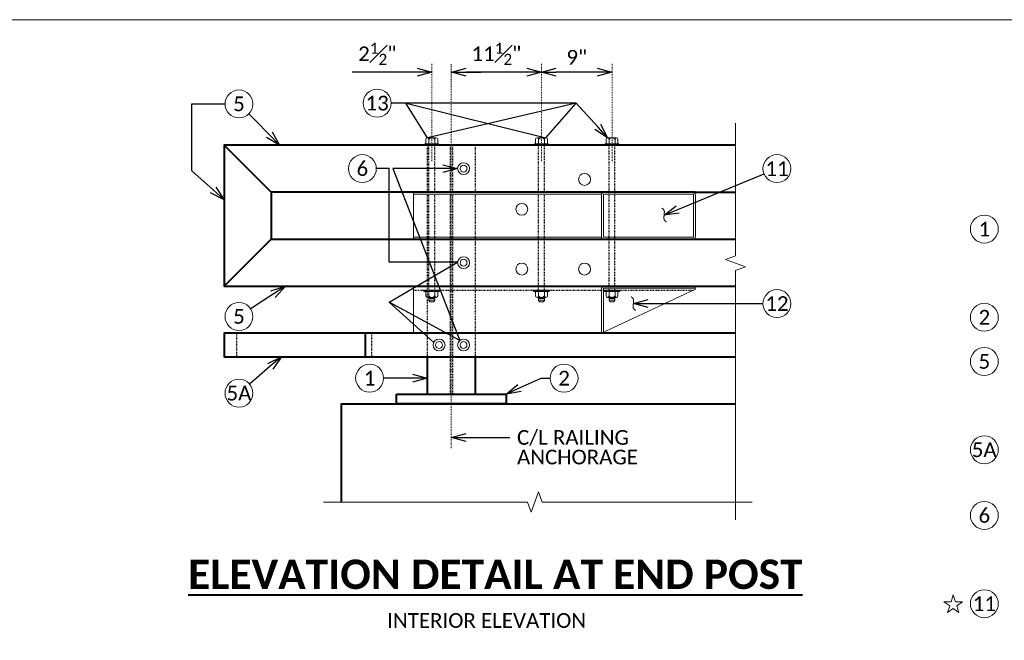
# Model space of a CAD drawing. Extents: x -1150 to 724, y -518 to -203.
# Tile 12 of 14: x 159 to 284, y -283 to -203. Entities that reach past the tile are written whole.
import ezdxf
from ezdxf import colors
from ezdxf.entities.mleader import LeaderData, LeaderLine
from ezdxf.math import Vec2, Vec3

# ---------------------------------------------------------------- set-up
doc = ezdxf.new("R2010")
doc.units = 0
doc.header["$MEASUREMENT"] = 0
doc.linetypes.add('Wisdot2', pattern=[0.125, 0.0625, -0.0625])
doc.linetypes.add('Wisdot4', pattern=[0.28125, 0.125, -0.0625, 0.03125, -0.0625])
for name, color, linetype, lineweight in [('B_ANNO_BREAK', 7, 'Continuous', 18), ('B_ANNO_DIM', 7, 'Continuous', 18), ('B_ANNO_SYMB', 7, 'Continuous', 18), ('B_ANNO_TEXT', 7, 'Continuous', 18), ('B_ANNO_TEXT_TITLE', 7, 'Continuous', 40), ('B_CNTR', 1, 'Wisdot4', 18), ('B_CONC_PPT', 12, 'Continuous', 40), ('B_DETAIL_HIDDEN', 7, 'Wisdot2', 25), ('B_DETAIL_OBJ', 7, 'Continuous', 40), ('B_STEEL', 92, 'Continuous', 18), ('B_STEEL_BOLT', 3, 'Continuous', 18)]:
    doc.layers.add(name, color=color, linetype=linetype, lineweight=lineweight)
doc.layers.add('B_ANNO_NOPLOT', color=47, linetype='Continuous', lineweight=18, plot=False)
doc.styles.add('Annotative', font='calibri.ttf', dxfattribs={"height": 0.0625})
doc.styles.get("Standard").update_dxf_attribs({"font": 'calibri.ttf'})
doc.styles.add('Title', font='calibrib.ttf', dxfattribs={"height": 0.125})
doc.dimstyles.new('Annotative', dxfattribs={"dimscale": 0, "dimtxt": 0.0625, "dimasz": 0.0625, "dimexe": 0.03125, "dimexo": 0.03125, "dimgap": 0.03125, "dimtad": 1, "dimdec": 3, "dimzin": 3, "dimdsep": 46, "dimlunit": 4, "dimtxsty": 'Standard', "dimblk": 'OPEN30', "dimcen": 0.03125, "dimaunit": 1, "dimadec": 0, "dimazin": 3, "dimtfac": 0.75, "dimtdec": 3, "dimtofl": 0, "dimtmove": 0, "dimatfit": 3, "dimldrblk": 'OPEN30', "dimfxl": 1, "dimtfill": 1, "dimfrac": 1, "dimtolj": 1, "dimtzin": 0, "dimarcsym": 0})

# ---------------------------------------------------------------- blocks, each defined once
blk = doc.blocks.new('AnonymousCell11')
at = {"layer": 'B_STEEL'}
for radius in [0.759, 0.438]:
    blk.add_circle((0, 0), radius, dxfattribs=at)
blk = doc.blocks.new('_Open30')
at = {"color": 0, "linetype": 'ByBlock', "lineweight": -2}
for p, q in [((-1, 0.268), (0, 0)), ((0, 0), (-1, -0.268)), ((0, 0), (-1, 0))]:
    blk.add_line(p, q, dxfattribs=at)
blk = doc.blocks.new('AnonymousCell10')
at = {"layer": 'B_DETAIL_HIDDEN', "ltscale": 0.5}
for p, q in [((-0.37, -8.97), (-0.37, 9.53)), ((0.38, -8.97), (0.38, 9.53))]:
    blk.add_line(p, q, dxfattribs=at)
at = {"layer": 'B_STEEL_BOLT'}
for p, q in [((-0.75, 10.26), (-0.75, 9.68)), ((0.58, 10.45), (-0.56, 10.45)), ((-0.37, 10.26), (-0.37, 9.68)), ((0.39, 10.26), (0.39, 9.68)), ((0.77, 10.26), (0.77, 9.68)), ((0.88, 9.69), (-0.88, 9.69)), ((-0.88, 9.69), (-0.88, 9.53)), ((-0.88, 9.53), (0.88, 9.53)), ((0.88, 9.69), (0.88, 9.53)), ((-1, -9.13), (-1, -8.97)), ((-1, -8.97), (1, -8.97)), ((-1, -9.13), (1, -9.13)), ((-0.75, -9.71), (-0.75, -9.13)), ((0.58, -9.9), (-0.56, -9.9)), ((-0.37, -9.71), (-0.37, -9.13)), ((-0.37, -10.29), (-0.37, -9.9)), ((0.38, -10.05), (-0.37, -10.05)), ((0.38, -10.29), (0.38, -9.9)), ((0.39, -9.71), (0.39, -9.13)), ((0.77, -9.71), (0.77, -9.13)), ((1, -9.13), (1, -8.97)), ((0.38, -10.25), (-0.37, -10.25)), ((-0.26, -10.45), (-0.37, -10.29)), ((0.25, -10.45), (-0.26, -10.45)), ((0.25, -10.45), (0.38, -10.29))]:
    blk.add_line(p, q, dxfattribs=at)
for centre, radius, start, end in [((-0.56, 10.26), 0.19, 0.0996, 179.9007), ((0.01, 9.97), 0.476, 36.9137, 143.1102), ((0.58, 10.26), 0.19, 0.0996, 179.9007), ((-0.56, -9.71), 0.19, 180.0993, 359.9004), ((0.01, -9.42), 0.476, 216.8898, 323.0863), ((0.58, -9.71), 0.19, 180.0993, 359.9004)]:
    blk.add_arc(centre, radius, start, end, dxfattribs=at)
for p in [(0, 9.53), (0, -9.13)]:
    blk.add_point(p, dxfattribs=at)
blk = doc.blocks.new('AnonymousCell15')
at = {"layer": 'B_DETAIL_HIDDEN', "ltscale": 0.5}
blk.add_line((-18, 2.5), (17.73, 2.5), dxfattribs=at)
at = {"layer": 'B_STEEL'}
for p, q in [((6, 2.62), (6, -3)), ((6, -3), (18, 2.62)), ((6.25, 2.75), (17.98, 2.75)), ((6.25, -2.88), (6.25, 2.75))]:
    blk.add_line(p, q, dxfattribs=at)
at = {"layer": 'B_STEEL', "flags": 128}
blk.add_lwpolyline([(6, -3), (-18, -3), (-18, 3), (17.62, 3)], dxfattribs=at)
at = {"layer": 'B_STEEL'}
for centre, start, end in [((6.37, 2.62), 90, 180), ((17.62, 2.62), 0, 90)]:
    blk.add_arc(centre, 0.375, start, end, dxfattribs=at)
blk = doc.blocks.new('AnonymousCell17')
at = {"layer": 'B_STEEL'}
for p, q in [((6.02, 2.75), (-18, 2.75)), ((6, 2.62), (6, -2.63)), ((6.25, -2.75), (6.25, 2.75)), ((6.25, 2.75), (17.75, 2.75)), ((17.75, -2.75), (17.75, 2.75)), ((6.02, -2.75), (-18, -2.75)), ((6.25, -2.75), (17.75, -2.75))]:
    blk.add_line(p, q, dxfattribs=at)
at = {"layer": 'B_STEEL', "flags": 128}
for points in [[(17.62, -3), (-18, -3), (-18, 3), (17.62, 3)], [(18, 2.62), (18, -2.63)]]:
    blk.add_lwpolyline(points, dxfattribs=at)
at = {"layer": 'B_STEEL'}
for centre, start, end in [((6.37, 2.62), 90, 180), ((17.62, 2.62), 0, 90), ((6.37, -2.63), 180, 270), ((17.62, -2.63), 270, 0)]:
    blk.add_arc(centre, 0.375, start, end, dxfattribs=at)
blk = doc.blocks.new('SWIRL6')
at = {"layer": 'B_ANNO_SYMB'}
blk.add_open_spline([(0.29, -0.9), (-0.06, -0.7), (0, -0.03), (0.06, 0.64), (-0.3, 0.84)], degree=2, dxfattribs=at)
blk = doc.blocks.new('*D132')
at = {"layer": 'B_ANNO_DIM', "color": 0, "lineweight": -2, "transparency": 16777216}
blk.add_line((286.19, 308.3), (278.43, 308.3), dxfattribs=at)
at = {"layer": 'Defpoints', "color": 0, "transparency": 16777216}
for p in [(276.56, 308.3), (276.56, 308.3), (288.07, 308.3)]:
    blk.add_point(p, dxfattribs=at)
at = {"layer": 'B_ANNO_DIM', "color": 0, "lineweight": -2, "transparency": 16777216, "xscale": 1.875, "yscale": 1.875, "zscale": 1.875, "rotation": 180}
blk.add_blockref('_Open30', (276.56, 308.3), dxfattribs=at)
at = {"layer": 'B_ANNO_DIM', "color": 0, "lineweight": -2, "transparency": 16777216, "xscale": 1.875, "yscale": 1.875, "zscale": 1.875}
blk.add_blockref('_Open30', (288.07, 308.3), dxfattribs=at)
at = {"layer": 'B_ANNO_DIM', "color": 0, "transparency": 16777216, "insert": (282.31, 310.65), "char_height": 1.875, "attachment_point": 5, "bg_fill": 3, "box_fill_scale": 1.25, "bg_fill_color": 256, "bg_fill_true_color": 13158600, "bg_fill_transparency": 0}
blk.add_mtext('\\A1;11{\\H0.75x;\\S1#2;}"', dxfattribs=at)
blk = doc.blocks.new('*D138')
at = {"layer": 'B_ANNO_DIM', "color": 0, "lineweight": -2, "transparency": 16777216}
for p, q in [((272.19, 308.3), (263.91, 308.29)), ((278.43, 308.3), (280.31, 308.3))]:
    blk.add_line(p, q, dxfattribs=at)
at = {"layer": 'Defpoints', "color": 0, "transparency": 16777216}
for p in [(274.06, 308.3), (274.06, 308.3), (276.56, 308.3)]:
    blk.add_point(p, dxfattribs=at)
at = {"layer": 'B_ANNO_DIM', "color": 0, "lineweight": -2, "transparency": 16777216, "xscale": 1.875, "yscale": 1.875, "zscale": 1.875}
for p, rotation in [((274.06, 308.3), 0.01194027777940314), ((276.56, 308.3), 180.0119402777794)]:
    blk.add_blockref('_Open30', p, dxfattribs=dict(at, rotation=rotation))
at = {"layer": 'B_ANNO_DIM', "color": 0, "transparency": 16777216, "insert": (267.11, 310.65), "char_height": 1.875, "attachment_point": 5, "rotation": 0.0119, "bg_fill": 3, "box_fill_scale": 1.25, "bg_fill_color": 256, "bg_fill_true_color": 13158600, "bg_fill_transparency": 0}
blk.add_mtext('\\A1;2{\\H0.75x;\\S1#2;}"', dxfattribs=at)
blk = doc.blocks.new('*D136')
at = {"layer": 'B_ANNO_DIM', "color": 0, "lineweight": -2, "transparency": 16777216}
blk.add_line((295.19, 308.3), (289.94, 308.3), dxfattribs=at)
at = {"layer": 'Defpoints', "color": 0, "transparency": 16777216}
for p in [(288.07, 308.3), (288.07, 308.3), (297.06, 308.3)]:
    blk.add_point(p, dxfattribs=at)
at = {"layer": 'B_ANNO_DIM', "color": 0, "lineweight": -2, "transparency": 16777216, "xscale": 1.875, "yscale": 1.875, "zscale": 1.875, "rotation": 180}
blk.add_blockref('_Open30', (288.07, 308.3), dxfattribs=at)
at = {"layer": 'B_ANNO_DIM', "color": 0, "lineweight": -2, "transparency": 16777216, "xscale": 1.875, "yscale": 1.875, "zscale": 1.875}
blk.add_blockref('_Open30', (297.06, 308.3), dxfattribs=at)
at = {"layer": 'B_ANNO_DIM', "color": 0, "transparency": 16777216, "insert": (292.57, 310.2), "char_height": 1.875, "attachment_point": 5, "bg_fill": 3, "box_fill_scale": 1.25, "bg_fill_color": 256, "bg_fill_true_color": 13158600, "bg_fill_transparency": 0}
blk.add_mtext('\\A1;9"', dxfattribs=at)
blk = doc.blocks.new('SYM104')
at = {"layer": 'B_ANNO_SYMB', "flags": 128}
blk.add_lwpolyline([(-2.44, 0.38), (-2.72, -0.48), (-3.62, -0.48), (-2.89, -1.02), (-3.17, -1.87), (-2.44, -1.34), (-1.71, -1.87), (-1.99, -1.02), (-1.26, -0.48), (-2.16, -0.48), (-2.44, 0.38)], dxfattribs=at)
blk = doc.blocks.new('*U96')
at = {"layer": 'B_ANNO_NOPLOT', "flags": 128}
blk.add_lwpolyline([(0, 0), (0, 315), (404.91, 315), (404.91, 298.57), (472.5, 298.57), (472.5, 50.62), (395.71, 50.62), (395.71, 0)], close=True, dxfattribs=at)
at = {"color": 7, "linetype": 'Continuous', "lineweight": 18}
blk.add_blockref('SYM104', (343.05, 241.24), dxfattribs=at)
at = {"layer": 'B_ANNO_TEXT', "style": 'Annotative'}
blk.add_attdef('SHT#', (411.47, 177.13), '', height=1.88, dxfattribs=at)
blk = doc.blocks.new('*U259')
at = {"layer": 'B_ANNO_BREAK', "flags": 128}
blk.add_lwpolyline([(312.83036, 251.21385), (312.83036, 283.00894), (314.11905, 283.47798), (311.54167, 284.41607), (312.83036, 284.88511), (312.83036, 301.80226)], dxfattribs=at)
at = {"layer": 'B_ANNO_BREAK', "elevation": 5.61497, "flags": 128}
blk.add_lwpolyline([(260.24393, 253.47414), (286.26772, 253.47414), (286.73676, 252.18545), (287.67485, 254.76282), (288.14389, 253.47414), (314.95484, 253.47414)], dxfattribs=at)
at = {"layer": 'B_ANNO_NOPLOT', "flags": 128}
blk.add_lwpolyline([(0, 0), (0, 315), (404.90958, 315), (404.90958, 298.56895), (472.5, 298.56895), (472.5, 50.62451), (395.71344, 50.62451), (395.71344, 0)], close=True, dxfattribs=at)
at = {"layer": 'B_ANNO_SYMB'}
for centre in [(249.45956, 304.25856), (265.2039, 296.00447), (344.58147, 288.29237, 0.84225), (249.4583, 277.14253), (344.58147, 277.04133, 0.84225), (344.58147, 271.40259, 0.84225), (266.12672, 269.27417), (290.94757, 269.27417), (249.4583, 267.35937), (344.58147, 260.13572, 0.84225), (344.58147, 251.76329, 0.84225)]:
    blk.add_circle(centre, 1.78191, dxfattribs=at)
at = {"layer": 'B_CNTR'}
blk.add_line((276.55828, 260.334), (276.55828, 309.38969), dxfattribs=at)
at = {"layer": 'B_CONC_PPT', "flags": 128}
blk.add_lwpolyline([(262.55828, 253.47414), (262.55828, 266.00447), (312.83036, 266.00447)], dxfattribs=at)
at = {"layer": 'B_DETAIL_HIDDEN', "ltscale": 0.5}
for p, q in [((273.49578, 299.00447), (273.49578, 272.00447)), ((276.40203, 299.00447), (276.40203, 267.25447)), ((276.71453, 299.00447), (276.71453, 267.25447)), ((279.62078, 299.00447), (279.62078, 272.00447)), ((249.13942, 275.00447), (249.13942, 272.00447)), ((266.36967, 275.00447), (266.36967, 272.00447))]:
    blk.add_line(p, q, dxfattribs=at)
at = {"layer": 'B_DETAIL_OBJ'}
for p, q in [((253.55828, 293.00447), (247.55828, 299.00447)), ((307.68328, 293.00447), (312.83036, 293.00447)), ((247.55828, 281.00447), (253.55828, 287.00447)), ((307.68328, 287.00447), (312.83036, 287.00447)), ((307.68328, 281.00447), (312.83036, 281.00447)), ((265.55828, 275.00447), (265.55828, 272.00447)), ((273.49578, 272.00447), (273.49578, 267.25447)), ((279.62078, 272.00447), (279.62078, 267.25447))]:
    blk.add_line(p, q, dxfattribs=at)
at = {"layer": 'B_DETAIL_OBJ', "flags": 128}
for points in [[(312.83036, 299.00447), (247.55828, 299.00447), (247.55828, 281.00447), (307.68328, 281.00447)], [(307.68328, 293.00447), (253.55828, 293.00447), (253.55828, 287.00447), (307.68328, 287.00447)], [(312.83036, 275.00447), (247.55828, 275.00447), (247.55828, 272.00447), (312.83036, 272.00447)], [(269.55828, 267.25447), (283.55828, 267.25447), (283.55828, 266.00447), (269.55828, 266.00447), (269.55828, 267.25447)]]:
    blk.add_lwpolyline(points, dxfattribs=at)
for p in [(278.12075, 296.00477), (278.12075, 284.00477), (274.99575, 273.50477), (278.12075, 273.50477)]:
    blk.add_blockref('AnonymousCell11', p)
at = {"layer": 'B_ANNO_TEXT', "char_height": 1.875, "style": 'Annotative'}
for s, insert, width, attachment_point in [('5', (249.45956, 304.25856), 4.4547783, 5), ('6', (265.2039, 296.00447), 4.4547783, 5), ('1', (344.58147, 288.29237, 0.84225), 4.4547783, 5), ('5', (249.4583, 277.14253), 4.4547783, 5), ('2', (344.58147, 277.04133, 0.84225), 4.4547783, 5), ('5', (344.58147, 271.40259, 0.84225), 4.4547783, 5), ('1', (266.12672, 269.27417), 4.4547783, 5), ('2', (290.94757, 269.27417), 4.4547783, 5), ('5A', (249.4583, 267.35937), 4.4547783, 5), ('5A', (344.56259, 260.13572, 0.84225), 4.4547783, 5), ('6', (344.58147, 251.76329, 0.84225), 4.4547783, 5), ('\\pxql;INTERIOR ELEVATION', (268.37146, 239.30147), 40.1560771, 1)]:
    blk.add_mtext(s, dxfattribs=dict(at, insert=insert, width=width, attachment_point=attachment_point))
at = {"layer": 'B_ANNO_TEXT_TITLE', "insert": (239.49829, 246.13366), "char_height": 3.75, "width": 85.3458693, "attachment_point": 1, "style": 'Title'}
blk.add_mtext('\\pxqc;{\\LELEVATION DETAIL AT END POST}', dxfattribs=at)
at = {"layer": 'B_ANNO_DIM'}
ml = blk.add_multileader_mtext('Standard', dxfattribs=at)
ml.set_content('', color=256)
ml.set_leader_properties()
ml.set_arrow_properties(name='OPEN30')
ml.build(insert=Vec2(0, 0))
ml.multileader.update_dxf_attribs({"text_right_attachment_type": 3, "dogleg_length": 0.0625, "arrow_head_size": 1.875, "scale": 30})
ctx = ml.context
ctx.base_point, ctx.scale, ctx.char_height, ctx.arrow_head_size, ctx.landing_gap_size, ctx.plane_origin = Vec3(247.67765, 304.25856), 30, 1.875, 1.875, 0.9375, Vec3(247.55828, 292.03362)
ctx.right_attachment = 3
notes = []
notes.append((ctx, [(0, (1, 1, 0), (244.41436, 304.25856), (1, 0), 3.26329, [(0, [(247.55828, 292.03362), (243.4588, 295.71055), (243.4588, 304.25856)], 0, [])])]))
ctx.mtext.insert, ctx.mtext.flow_direction = Vec3(248.61515, 305.19606), 5
ml = blk.add_multileader_mtext('Standard', dxfattribs=at)
ml.set_content('', color=256)
ml.set_leader_properties()
ml.set_arrow_properties(name='OPEN30')
ml.build(insert=Vec2(0, 0))
ml.multileader.update_dxf_attribs({"text_right_attachment_type": 3, "dogleg_length": 0.0625, "arrow_head_size": 1.875, "scale": 30})
ctx = ml.context
ctx.base_point, ctx.scale, ctx.char_height, ctx.arrow_head_size, ctx.landing_gap_size, ctx.plane_origin, ctx.plane_x_axis, ctx.plane_y_axis = Vec3(250.71051, 302.98958), 30, 1.875, 1.875, 0.9375, Vec3(256.78887, 296.82358), Vec3(-0.702027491, 0.712149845), Vec3(-0.712149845, -0.702027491)
ctx.right_attachment = 3
notes.append((ctx, [(0, (1, 1, 0), (251.52017, 302.16824), (-0.702027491, 0.712149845), 1.15331, [(0, [(254.63898, 299.00447), (251.52017, 302.16824), (251.52017, 302.16824)], 0, [])])]))
ctx.mtext.insert, ctx.mtext.text_direction, ctx.mtext.rotation, ctx.mtext.flow_direction = Vec3(249.38472, 302.99907), Vec3(-0.702027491, 0.712149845), 2.349036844, 5
ml = blk.add_multileader_mtext('Standard', dxfattribs=at)
ml.set_content('', color=256)
ml.set_leader_properties()
ml.set_arrow_properties(name='OPEN30')
ml.build(insert=Vec2(0, 0))
ml.multileader.update_dxf_attribs({"text_right_attachment_type": 3, "dogleg_length": 0.0625, "arrow_head_size": 1.875, "scale": 30})
ctx = ml.context
ctx.base_point, ctx.scale, ctx.char_height, ctx.arrow_head_size, ctx.landing_gap_size, ctx.plane_origin = Vec3(265.11081, 296.00447), 30, 1.875, 1.875, 0.9375, Vec3(277.36191, 296.00447)
ctx.right_attachment = 3
notes.append((ctx, [(0, (1, 1, 0), (268.61831, 296.00447), (-1, 0), 1.6325, [(3, [(277.36191, 296.00447), (270.11367, 296.00447), (269.096, 296.00447), (277.62935, 274.08273), (268.61831, 278.98269), (274.31118, 273.83189), (268.61831, 278.98269), (277.36527, 284.07577), (268.61831, 284.07577)], 0, [])])]))
ctx.mtext.insert, ctx.mtext.flow_direction = Vec3(266.04831, 296.94197), 5
ml = blk.add_multileader_mtext('Standard', dxfattribs=at)
ml.set_content('', color=256)
ml.set_leader_properties()
ml.set_arrow_properties(name='OPEN30')
ml.build(insert=Vec2(0, 0))
ml.multileader.update_dxf_attribs({"text_right_attachment_type": 3, "dogleg_length": 0.0625, "arrow_head_size": 1.875, "scale": 30})
ctx = ml.context
ctx.base_point, ctx.scale, ctx.char_height, ctx.arrow_head_size, ctx.landing_gap_size, ctx.plane_origin, ctx.plane_x_axis, ctx.plane_y_axis = Vec3(250.95089, 278.11587), 30, 1.875, 1.875, 0.9375, Vec3(258.20336, 282.8453), Vec3(-0.837633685, -0.546232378), Vec3(0.546232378, -0.837633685)
ctx.right_attachment = 3
notes.append((ctx, [(0, (1, 1, 0), (251.91694, 278.74585), (-0.837633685, -0.546232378), 1.15331, [(0, [(255.38048, 281.00447), (251.91694, 278.74585), (251.91694, 278.74585)], 0, [])])]))
ctx.mtext.insert, ctx.mtext.text_direction, ctx.mtext.rotation, ctx.mtext.flow_direction = Vec3(250.6777, 276.81849), Vec3(-0.837633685, -0.546232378), 3.719452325, 5
ml = blk.add_multileader_mtext('Standard', dxfattribs=at)
ml.set_content('', color=256)
ml.set_leader_properties()
ml.set_arrow_properties(name='OPEN30')
ml.build(insert=Vec2(0, 0))
ml.multileader.update_dxf_attribs({"text_right_attachment_type": 3, "dogleg_length": 0.0625, "arrow_head_size": 1.875, "scale": 30})
ctx = ml.context
ctx.base_point, ctx.scale, ctx.char_height, ctx.arrow_head_size, ctx.landing_gap_size, ctx.plane_origin, ctx.plane_x_axis, ctx.plane_y_axis = Vec3(250.81182, 268.51834), 30, 1.875, 1.875, 0.9375, Vec3(257.38856, 274.14972), Vec3(-0.759588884, -0.650403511), Vec3(0.650403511, -0.759588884)
ctx.right_attachment = 3
notes.append((ctx, [(0, (1, 1, 0), (251.68786, 269.26845), (-0.759588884, -0.650403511), 1.15331, [(0, [(254.88318, 272.00447), (251.68786, 269.26845), (251.68786, 269.26845)], 0, [])])]))
ctx.mtext.insert, ctx.mtext.text_direction, ctx.mtext.rotation, ctx.mtext.flow_direction = Vec3(250.70946, 267.19647), Vec3(-0.759588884, -0.650403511), 3.849708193, 5
ml = blk.add_multileader_mtext('Standard', dxfattribs=at)
ml.set_content('', color=256)
ml.set_leader_properties()
ml.set_arrow_properties(name='OPEN30')
ml.build(insert=Vec2(0, 0))
ml.multileader.update_dxf_attribs({"text_right_attachment_type": 3, "dogleg_length": 0.0625, "arrow_head_size": 1.875, "scale": 30})
ctx = ml.context
ctx.base_point, ctx.scale, ctx.char_height, ctx.arrow_head_size, ctx.landing_gap_size, ctx.plane_origin, ctx.plane_x_axis, ctx.plane_y_axis = Vec3(267.90863, 269.27417), 30, 1.875, 1.875, 0.9375, Vec3(276.56691, 269.27417), Vec3(-1, 0), Vec3(0, -1)
ctx.right_attachment = 3
notes.append((ctx, [(0, (1, 1, 0), (269.06194, 269.27417), (-1, 0), 1.15331, [(0, [(273.49578, 269.27417), (269.06194, 269.27417), (269.06194, 269.27417)], 0, [])])]))
ctx.mtext.insert, ctx.mtext.text_direction, ctx.mtext.rotation, ctx.mtext.flow_direction = Vec3(266.97113, 268.33667), Vec3(-1, 0), 3.141592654, 5
ml = blk.add_multileader_mtext('Standard', dxfattribs=at)
ml.set_content('', color=256)
ml.set_leader_properties()
ml.set_arrow_properties(name='OPEN30')
ml.build(insert=Vec2(0, 0))
ml.multileader.update_dxf_attribs({"text_right_attachment_type": 3, "dogleg_length": 0.0625, "arrow_head_size": 1.875, "scale": 30})
ctx = ml.context
ctx.base_point, ctx.scale, ctx.char_height, ctx.arrow_head_size, ctx.landing_gap_size, ctx.plane_origin, ctx.plane_x_axis, ctx.plane_y_axis = Vec3(291.04066, 269.27417), 30, 1.875, 1.875, 0.9375, Vec3(280.50737, 269.27417), Vec3(-1, 0), Vec3(0, -1)
ctx.right_attachment = 3
notes.append((ctx, [(0, (1, 1, 0), (288.01234, 269.27417), (1, 0), 1.15331, [(0, [(283.55828, 267.25447), (288.01234, 269.27417), (288.01234, 269.27417)], 0, [])])]))
ctx.mtext.insert, ctx.mtext.text_direction, ctx.mtext.rotation, ctx.mtext.flow_direction = Vec3(290.10316, 268.33667), Vec3(-1, 0), 3.141592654, 5
ml = blk.add_multileader_mtext('Standard', dxfattribs=at)
ml.set_content('\\A1;C/L RAILING\\PANCHORAGE', color=256)
ml.set_leader_properties()
ml.set_arrow_properties(name='OPEN30')
ml.build(insert=Vec2(0, 0))
ml.multileader.update_dxf_attribs({"text_right_attachment_type": 3, "dogleg_length": 0.0625, "arrow_head_size": 1.875, "scale": 30})
ctx = ml.context
ctx.base_point, ctx.scale, ctx.char_height, ctx.arrow_head_size, ctx.landing_gap_size, ctx.plane_origin = Vec3(284.00526, 261.70212), 30, 1.875, 1.875, 0.9375, Vec3(262.21058, 247.47392)
ctx.right_attachment = 3
notes.append((ctx, [(0, (1, 1, 0), (282.13026, 261.70212), (1, 0), 1.875, [(0, [(276.55828, 261.70212), (282.13026, 261.70212), (282.13026, 261.70212)], 0, [])])]))
ctx.mtext.insert, ctx.mtext.line_spacing_factor, ctx.mtext.flow_direction = Vec3(284.94276, 262.65332), 0.8, 5
for ctx, leaders in notes:
    for number, flags, end, landing, length, lines in leaders:
        leader = LeaderData()
        leader.index, (leader.has_last_leader_line, leader.has_dogleg_vector, leader.attachment_direction) = number, flags
        leader.last_leader_point, leader.dogleg_vector, leader.dogleg_length = Vec3(end), Vec3(landing), length
        for number, points, colour, breaks in lines:
            line = LeaderLine()
            line.index, line.vertices, line.color, line.breaks = number, Vec3.list(points), colors.encode_raw_color(colour), breaks
            leader.lines.append(line)
        ctx.leaders.append(leader)
blk = doc.blocks.new('*U99')
at = {"layer": 'B_ANNO_NOPLOT', "flags": 128}
blk.add_lwpolyline([(0, 0), (0, 315), (404.90958, 315), (404.90958, 298.56895), (472.5, 298.56895), (472.5, 50.62451), (395.71344, 50.62451), (395.71344, 0)], close=True, dxfattribs=at)
at = {"layer": 'B_ANNO_SYMB'}
for centre in [(267.09239, 304.35209), (318.11328, 296.00672), (318.11328, 278.79029), (344.58147, 240.50384, 0.84225)]:
    blk.add_circle(centre, 1.78191, dxfattribs=at)
at = {"layer": 'B_CNTR'}
for p, q in [((274.06406, 309.38969), (274.06667, 296.84777)), ((288.06406, 309.38969), (288.06665, 296.94685)), ((297.06406, 309.38969), (297.06666, 296.88734))]:
    blk.add_line(p, q, dxfattribs=at)
at = {"layer": 'B_STEEL'}
for centre in [(293.55828, 294.62947), (285.55828, 290.81697), (285.55828, 283.19197), (293.55828, 283.19197)]:
    blk.add_circle(centre, 0.75887, dxfattribs=at)
for name, p in [('AnonymousCell10', (274.05828, 289.47677)), ('AnonymousCell10', (288.05828, 289.47968)), ('AnonymousCell10', (297.05828, 289.48156)), ('AnonymousCell17', (289.71993, 290.00477)), ('SWIRL6', (303.71722, 290.11541)), ('AnonymousCell15', (289.71993, 278.00477)), ('SWIRL6', (299.79228, 278.82089))]:
    blk.add_blockref(name, p)
at = {"layer": 'B_ANNO_TEXT', "char_height": 1.875, "width": 4.4547783, "attachment_point": 5, "style": 'Annotative'}
for s, insert in [('13', (267.09239, 304.35209)), ('11', (318.11328, 296.00672)), ('12', (318.11328, 278.79029)), ('11', (344.58147, 240.50384, 0.84225))]:
    blk.add_mtext(s, dxfattribs=dict(at, insert=insert))
at = {"layer": 'B_ANNO_DIM'}
ml = blk.add_multileader_mtext('Standard', dxfattribs=at)
ml.set_content('', color=256)
ml.set_leader_properties()
ml.set_arrow_properties(name='OPEN30')
ml.build(insert=Vec2(0, 0))
ml.multileader.update_dxf_attribs({"text_right_attachment_type": 3, "dogleg_length": 0.0625, "arrow_head_size": 1.875, "scale": 30})
ctx = ml.context
ctx.base_point, ctx.scale, ctx.char_height, ctx.arrow_head_size, ctx.landing_gap_size, ctx.plane_origin = Vec3(266.9993, 304.35209), 30, 1.875, 1.875, 0.9375, Vec3(272.1606, 299.20116)
ctx.right_attachment = 3
notes = []
notes.append((ctx, [(0, (1, 1, 0), (270.7493, 304.35209), (-1, 0), 1.875, [(2, [(296.49585, 299.93097), (292.50853, 304.35209), (270.81627, 304.35209), (288.63623, 299.92926), (292.50853, 304.35209), (273.53144, 299.92618)], 0, [])])]))
ctx.mtext.insert, ctx.mtext.flow_direction = Vec3(267.9368, 305.28959), 5
ml = blk.add_multileader_mtext('Standard', dxfattribs=at)
ml.set_content('', color=256)
ml.set_leader_properties()
ml.set_arrow_properties(name='OPEN30')
ml.build(insert=Vec2(0, 0))
ml.multileader.update_dxf_attribs({"text_right_attachment_type": 3, "dogleg_length": 0.0625, "arrow_head_size": 1.875, "scale": 30})
ctx = ml.context
ctx.base_point, ctx.scale, ctx.char_height, ctx.arrow_head_size, ctx.landing_gap_size, ctx.plane_origin, ctx.plane_x_axis, ctx.plane_y_axis = Vec3(316.4653, 295.32894), 30, 1.875, 1.875, 0.9375, Vec3(311.07144, 293.11054), Vec3(0.924835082, 0.380368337), Vec3(-0.380368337, 0.924835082)
ctx.right_attachment = 3
notes.append((ctx, [(0, (1, 1, 0), (314.73124, 294.61575), (0.924835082, 0.380368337), 1.875, [(0, [(303.71462, 290.0848), (314.62728, 294.57299), (314.69659, 294.60149)], 0, [])])]))
ctx.mtext.insert, ctx.mtext.text_direction, ctx.mtext.rotation, ctx.mtext.flow_direction = Vec3(316.97574, 296.55256), Vec3(0.924835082, 0.380368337), 0.390194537, 5
ml = blk.add_multileader_mtext('Standard', dxfattribs=at)
ml.set_content('', color=256)
ml.set_leader_properties()
ml.set_arrow_properties(name='OPEN30')
ml.build(insert=Vec2(0, 0))
ml.multileader.update_dxf_attribs({"text_right_attachment_type": 3, "dogleg_length": 0.0625, "arrow_head_size": 1.875, "scale": 30})
ctx = ml.context
ctx.base_point, ctx.scale, ctx.char_height, ctx.arrow_head_size, ctx.landing_gap_size, ctx.plane_origin = Vec3(316.33136, 278.79029), 30, 1.875, 1.875, 0.9375, Vec3(310.49912, 278.79029)
ctx.right_attachment = 3
notes.append((ctx, [(0, (1, 1, 0), (314.45636, 278.79029), (1, 0), 1.875, [(0, [(299.78967, 278.79029), (314.34396, 278.79029), (314.4189, 278.79029)], 0, [])])]))
ctx.mtext.insert, ctx.mtext.flow_direction = Vec3(317.26886, 279.72779), 5
for ctx, leaders in notes:
    for number, flags, end, landing, length, lines in leaders:
        leader = LeaderData()
        leader.index, (leader.has_last_leader_line, leader.has_dogleg_vector, leader.attachment_direction) = number, flags
        leader.last_leader_point, leader.dogleg_vector, leader.dogleg_length = Vec3(end), Vec3(landing), length
        for number, points, colour, breaks in lines:
            line = LeaderLine()
            line.index, line.vertices, line.color, line.breaks = number, Vec3.list(points), colors.encode_raw_color(colour), breaks
            leader.lines.append(line)
        ctx.leaders.append(leader)
dim = blk.add_linear_dim(base=(276.55828, 308.29717), p1=(288.06913, 308.29717), p2=(276.55828, 308.29717), dimstyle='Annotative', dxfattribs=at)
dim.commit()
dim.dimension.update_dxf_attribs({"geometry": '*D132', "text_midpoint": (282.31371, 310.64957)})
dim = blk.add_aligned_dim(p1=(276.55828, 308.29717), p2=(274.06435, 308.29665), distance=0, dimstyle='Annotative', dxfattribs=at)
dim.commit()
dim.dimension.update_dxf_attribs({"geometry": '*D138', "text_midpoint": (267.11158, 310.64761)})
dim = blk.add_linear_dim(base=(288.06913, 308.29717), p1=(297.06429, 308.29717), p2=(288.06913, 308.29717), dimstyle='Annotative', dxfattribs=at)
dim.commit()
dim.dimension.update_dxf_attribs({"geometry": '*D136', "text_midpoint": (292.56671, 310.19525)})

msp = doc.modelspace()

# ---------------------------------------------------------------- block references
msp.add_blockref('*U259', (-62.95, -518.34))

# ---------------------------------------------------------------- next in the draw order: block references
msp.add_blockref('*U99', (-62.95, -518.34))

# ---------------------------------------------------------------- next in the draw order: block references
msp.add_blockref('*U96', (-62.95, -518.34))

doc.saveas('drawing.dxf')
